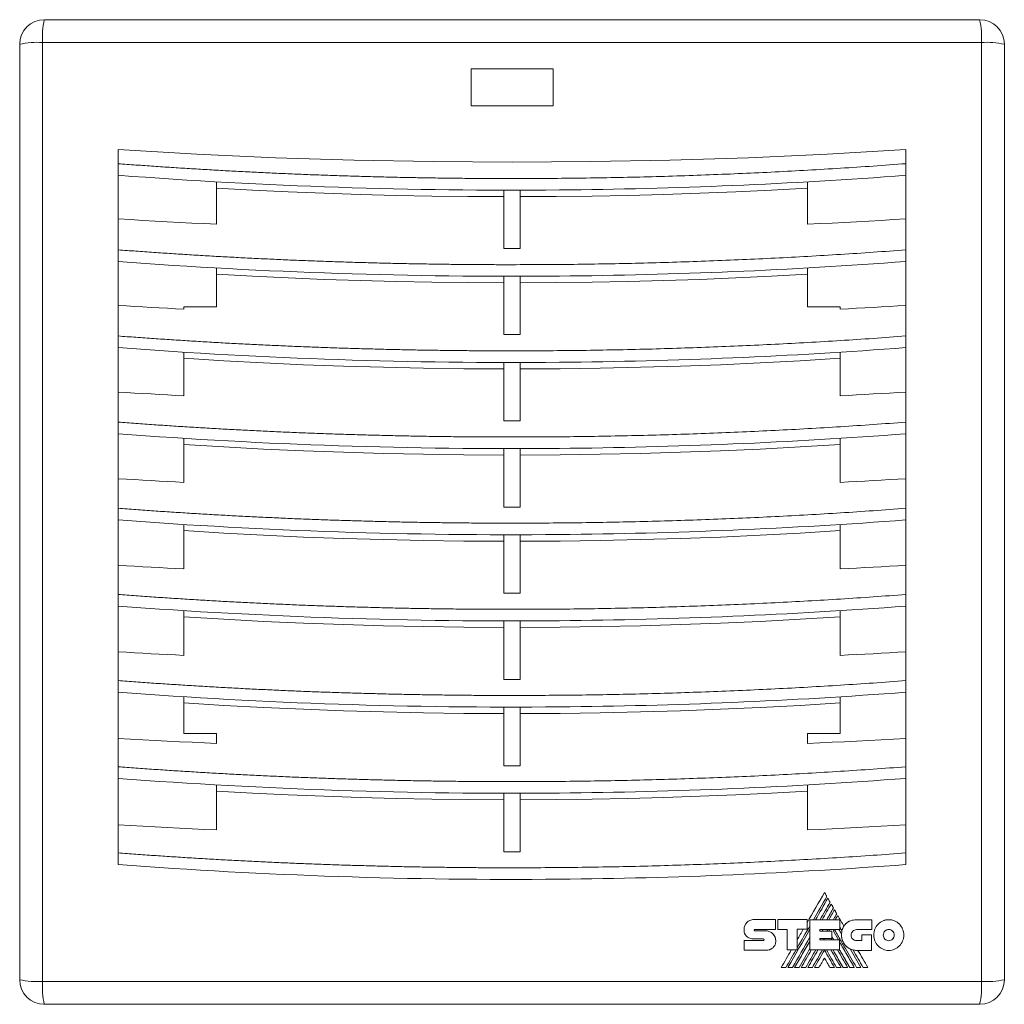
# Model space of a CAD drawing. Header units: millimetres. Extents: x 33 to 396, y 26 to 261.
# Tile 4 of 5: x 159 to 279, y 141 to 261. Entities that reach past the tile are written whole.
import ezdxf

# ---------------------------------------------------------------- set-up
doc = ezdxf.new("R2010")
doc.units = ezdxf.units.MM

msp = doc.modelspace()

# ---------------------------------------------------------------- linework, layer by layer
at = {"color": 7, "linetype": 'Continuous', "lineweight": 15}
for p, q in [((162.18, 260.57), (276.18, 260.57)), ((159.18, 143.57), (159.18, 257.57)), ((161.96, 257.78), (161.96, 143.35)), ((276.39, 257.78), (161.96, 257.78)), ((276.39, 143.35), (276.39, 257.78)), ((279.18, 257.57), (279.18, 143.57)), ((224.18, 254.57), (214.18, 254.57)), ((214.18, 254.57), (214.18, 250.07)), ((224.18, 250.07), (224.18, 254.57)), ((214.18, 250.07), (224.18, 250.07)), ((171.18, 244.73), (171.18, 243.02)), ((267.18, 244.73), (267.18, 243.02)), ((171.18, 243.02), (171.18, 241.6)), ((267.18, 243.02), (267.18, 241.6)), ((171.18, 241.6), (171.18, 234.2)), ((267.18, 234.2), (267.18, 241.6)), ((183.18, 235.64), (183.18, 240.81)), ((255.18, 240.81), (255.18, 235.64)), ((218.18, 232.7), (218.18, 239.79)), ((220.18, 239.79), (220.18, 232.7)), ((171.18, 234.2), (171.18, 232.52)), ((267.18, 234.2), (267.18, 232.52)), ((171.18, 232.52), (171.18, 231.1)), ((267.18, 232.52), (267.18, 231.1)), ((171.18, 231.1), (171.18, 223.67)), ((267.18, 223.67), (267.18, 231.1)), ((183.18, 225.57), (183.18, 230.31)), ((218.18, 222.19), (218.18, 229.29)), ((220.18, 229.29), (220.18, 222.19)), ((255.18, 230.31), (255.18, 225.57)), ((179.18, 225.57), (183.18, 225.57)), ((255.18, 225.57), (259.18, 225.57)), ((171.18, 223.67), (171.18, 222.02)), ((267.18, 223.67), (267.18, 222.02)), ((171.18, 222.02), (171.18, 220.6)), ((267.18, 222.02), (267.18, 220.6)), ((171.18, 220.6), (171.18, 213.14)), ((179.18, 214.73), (179.18, 220.05)), ((259.18, 220.05), (259.18, 214.73)), ((267.18, 213.14), (267.18, 220.6)), ((218.18, 211.68), (218.18, 218.79)), ((220.18, 218.79), (220.18, 211.68)), ((171.18, 213.14), (171.18, 211.52)), ((267.18, 213.14), (267.18, 211.52)), ((171.18, 211.52), (171.18, 210.1)), ((267.18, 211.52), (267.18, 210.1)), ((171.18, 210.1), (171.18, 202.62)), ((267.18, 202.62), (267.18, 210.1)), ((179.18, 204.18), (179.18, 209.55)), ((259.18, 209.55), (259.18, 204.18)), ((218.18, 201.17), (218.18, 208.29)), ((220.18, 208.29), (220.18, 201.17)), ((171.18, 202.62), (171.18, 201.02)), ((267.18, 202.62), (267.18, 201.02)), ((171.18, 201.02), (171.18, 199.6)), ((267.18, 201.02), (267.18, 199.6)), ((171.18, 199.6), (171.18, 192.09)), ((267.18, 192.09), (267.18, 199.6)), ((179.18, 193.64), (179.18, 199.05)), ((259.18, 199.05), (259.18, 193.64)), ((218.18, 190.67), (218.18, 197.79)), ((220.18, 197.79), (220.18, 190.67)), ((171.18, 192.09), (171.18, 190.52)), ((267.18, 192.09), (267.18, 190.52)), ((171.18, 190.52), (171.18, 189.1)), ((267.18, 190.52), (267.18, 189.1)), ((171.18, 189.1), (171.18, 181.56)), ((179.18, 183.09), (179.18, 188.55)), ((259.18, 188.55), (259.18, 183.09)), ((267.18, 181.56), (267.18, 189.1)), ((218.18, 180.16), (218.18, 187.29)), ((220.18, 187.29), (220.18, 180.16)), ((171.18, 181.56), (171.18, 180.02)), ((267.18, 181.56), (267.18, 180.02)), ((171.18, 180.02), (171.18, 178.6)), ((267.18, 180.02), (267.18, 178.6)), ((171.18, 178.6), (171.18, 171.04)), ((179.18, 173.57), (179.18, 178.05)), ((259.18, 178.05), (259.18, 173.57)), ((267.18, 171.04), (267.18, 178.6)), ((218.18, 169.65), (218.18, 176.79)), ((220.18, 176.79), (220.18, 169.65)), ((183.18, 173.57), (179.18, 173.57)), ((183.18, 172.36), (183.18, 173.57)), ((255.18, 173.57), (255.18, 172.36)), ((259.18, 173.57), (255.18, 173.57)), ((171.18, 171.04), (171.18, 169.52)), ((267.18, 171.04), (267.18, 169.52)), ((171.18, 169.52), (171.18, 168.1)), ((267.18, 169.52), (267.18, 168.1)), ((171.18, 168.1), (171.18, 160.51)), ((267.18, 160.51), (267.18, 168.1)), ((183.18, 161.82), (183.18, 167.31)), ((255.18, 167.31), (255.18, 161.82)), ((218.18, 159.14), (218.18, 166.29)), ((220.18, 166.29), (220.18, 159.14)), ((171.18, 160.51), (171.18, 159.02)), ((267.18, 160.51), (267.18, 159.02)), ((171.18, 159.02), (171.18, 157.6)), ((267.18, 159.02), (267.18, 157.6)), ((251.31, 150.89), (248.63, 150.89)), ((255.13, 150.89), (251.57, 150.89)), ((248.78, 149.7), (251.31, 149.7)), ((250.15, 149.51), (248.79, 149.51)), ((251.57, 149.7), (252.73, 149.7)), ((258.96, 148.41), (258.34, 149.48)), ((262.98, 149.04), (261.8, 149.04)), ((249.81, 148.33), (247.46, 148.33)), ((248.63, 148.53), (249.81, 148.53)), ((259.1, 147.2), (259.1, 148.41)), ((247.46, 147.15), (250.15, 147.15)), ((255.49, 147.2), (259.1, 147.2)), ((252.81, 145.07), (253.36, 145.07)), ((259.53, 145.07), (260.08, 145.07)), ((161.96, 143.35), (276.39, 143.35)), ((276.18, 140.57), (162.18, 140.57))]:
    msp.add_line(p, q, dxfattribs=at)
at = {"color": 7, "linetype": 'Continuous', "lineweight": 0}
for p, q in [((179.18, 225.28), (179.18, 225.57)), ((259.18, 225.57), (259.18, 225.28)), ((251.31, 149.7), (251.31, 150.89)), ((251.57, 150.89), (251.57, 149.7)), ((255.13, 149.71), (255.13, 150.89)), ((259.12, 150.88), (255.49, 150.88)), ((255.49, 150.88), (255.49, 147.2)), ((259.12, 149.69), (259.12, 150.88)), ((263.02, 150.87), (261.15, 150.87)), ((263.02, 149.67), (263.02, 150.87)), ((247.46, 149.69), (247.46, 149.69)), ((247.46, 149.69), (247.46, 149.69)), ((252.73, 149.7), (252.73, 147.2)), ((253.95, 147.2), (253.95, 149.71)), ((253.95, 149.71), (255.13, 149.71)), ((256.7, 149.69), (259.12, 149.69)), ((256.7, 149.49), (256.7, 149.69)), ((258.14, 149.49), (256.7, 149.49)), ((258.14, 148.59), (258.14, 149.49)), ((261.15, 149.67), (263.02, 149.67)), ((261.8, 149.04), (261.8, 148.33)), ((262.98, 147.14), (262.98, 149.04)), ((264.63, 149.49), (264.78, 149.6)), ((247.46, 148.33), (247.46, 147.15)), ((256.7, 148.41), (256.7, 148.59)), ((256.7, 148.59), (258.14, 148.59)), ((259.1, 148.41), (256.7, 148.41)), ((260.69, 148.53), (260.84, 148.42)), ((261.8, 148.33), (261.15, 148.33)), ((252.73, 147.2), (253.95, 147.2)), ((261.16, 147.14), (262.98, 147.14)), ((251.99, 145.07), (252.56, 145.07)), ((253.62, 145.07), (254.17, 145.07)), ((254.42, 145.07), (254.98, 145.07)), ((255.23, 145.07), (255.79, 145.07)), ((256.04, 145.07), (256.59, 145.07)), ((257.92, 145.07), (258.48, 145.07)), ((258.73, 145.07), (259.28, 145.07)), ((260.34, 145.07), (260.89, 145.07)), ((261.15, 145.07), (261.7, 145.07)), ((261.97, 145.07), (262.54, 145.07))]:
    msp.add_line(p, q, dxfattribs=at)
at = {"color": 7, "linetype": 'Continuous', "lineweight": 15, "flags": 128}
for points in [[(267.18, 244.73), (257.6, 244.18), (248, 243.75), (238.4, 243.45), (228.79, 243.27), (219.18, 243.2), (209.56, 243.27), (199.96, 243.45), (190.35, 243.75), (180.76, 244.18), (171.18, 244.73)], [(183.18, 235.64), (181.68, 235.71), (180.17, 235.78), (178.67, 235.86), (177.17, 235.94), (175.67, 236.03), (174.17, 236.11), (172.68, 236.21), (171.18, 236.3)], [(267.18, 236.3), (265.68, 236.21), (264.18, 236.11), (262.68, 236.03), (261.18, 235.94), (259.68, 235.86), (258.18, 235.78), (256.68, 235.71), (255.18, 235.64)], [(218.18, 232.7), (218.43, 232.7), (218.68, 232.7), (218.93, 232.7), (219.18, 232.7), (219.43, 232.7), (219.68, 232.7), (219.93, 232.7), (220.18, 232.7)], [(179.18, 225.28), (178.18, 225.34), (177.18, 225.39), (176.18, 225.44), (175.18, 225.5), (174.18, 225.56), (173.18, 225.62), (172.18, 225.68), (171.18, 225.74)], [(267.18, 225.74), (266.18, 225.68), (265.18, 225.62), (264.18, 225.56), (263.18, 225.5), (262.18, 225.44), (261.18, 225.39), (260.18, 225.34), (259.18, 225.28)], [(218.18, 222.19), (218.43, 222.19), (218.68, 222.19), (218.93, 222.19), (219.18, 222.19), (219.43, 222.19), (219.68, 222.19), (219.93, 222.19), (220.18, 222.19)], [(179.18, 214.73), (178.18, 214.78), (177.18, 214.84), (176.18, 214.89), (175.18, 214.95), (174.18, 215), (173.18, 215.06), (172.18, 215.12), (171.18, 215.18)], [(267.18, 215.18), (266.18, 215.12), (265.18, 215.06), (264.18, 215), (263.18, 214.95), (262.18, 214.89), (261.18, 214.84), (260.18, 214.78), (259.18, 214.73)], [(218.18, 211.68), (218.43, 211.68), (218.68, 211.68), (218.93, 211.68), (219.18, 211.68), (219.43, 211.68), (219.68, 211.68), (219.93, 211.68), (220.18, 211.68)], [(179.18, 204.18), (178.18, 204.24), (177.18, 204.29), (176.18, 204.34), (175.18, 204.4), (174.18, 204.45), (173.18, 204.51), (172.18, 204.57), (171.18, 204.63)], [(267.18, 204.63), (266.18, 204.57), (265.18, 204.51), (264.18, 204.45), (263.18, 204.4), (262.18, 204.34), (261.18, 204.29), (260.18, 204.24), (259.18, 204.18)], [(218.18, 201.17), (218.43, 201.17), (218.68, 201.17), (218.93, 201.17), (219.18, 201.17), (219.43, 201.17), (219.68, 201.17), (219.93, 201.17), (220.18, 201.17)], [(179.18, 193.64), (178.18, 193.69), (177.18, 193.74), (176.18, 193.79), (175.18, 193.85), (174.18, 193.9), (173.18, 193.96), (172.18, 194.02), (171.18, 194.08)], [(267.18, 194.08), (266.18, 194.02), (265.18, 193.96), (264.18, 193.9), (263.18, 193.85), (262.18, 193.79), (261.18, 193.74), (260.18, 193.69), (259.18, 193.64)], [(218.18, 190.67), (218.43, 190.67), (218.68, 190.67), (218.93, 190.67), (219.18, 190.67), (219.43, 190.67), (219.68, 190.67), (219.93, 190.67), (220.18, 190.67)], [(179.18, 183.09), (178.18, 183.14), (177.18, 183.19), (176.18, 183.24), (175.18, 183.3), (174.18, 183.35), (173.18, 183.41), (172.18, 183.47), (171.18, 183.52)], [(267.18, 183.52), (266.18, 183.47), (265.18, 183.41), (264.18, 183.35), (263.18, 183.3), (262.18, 183.24), (261.18, 183.19), (260.18, 183.14), (259.18, 183.09)], [(218.18, 180.16), (218.43, 180.16), (218.68, 180.16), (218.93, 180.16), (219.18, 180.16), (219.43, 180.16), (219.68, 180.16), (219.93, 180.16), (220.18, 180.16)], [(183.18, 172.36), (181.68, 172.43), (180.18, 172.5), (178.67, 172.57), (177.17, 172.65), (175.67, 172.72), (174.18, 172.81), (172.68, 172.89), (171.18, 172.97)], [(267.18, 172.97), (265.68, 172.89), (264.18, 172.81), (262.68, 172.72), (261.18, 172.65), (259.68, 172.57), (258.18, 172.5), (256.68, 172.43), (255.18, 172.36)], [(218.18, 169.65), (218.43, 169.65), (218.68, 169.65), (218.93, 169.65), (219.18, 169.65), (219.43, 169.65), (219.68, 169.65), (219.93, 169.65), (220.18, 169.65)], [(183.18, 161.82), (181.68, 161.89), (180.18, 161.96), (178.67, 162.03), (177.17, 162.1), (175.67, 162.18), (174.18, 162.26), (172.68, 162.34), (171.18, 162.43)], [(267.18, 162.43), (265.68, 162.34), (264.18, 162.26), (262.68, 162.18), (261.18, 162.1), (259.68, 162.03), (258.18, 161.96), (256.68, 161.89), (255.18, 161.82)], [(218.18, 159.14), (218.43, 159.14), (218.68, 159.14), (218.93, 159.14), (219.18, 159.14), (219.43, 159.14), (219.68, 159.14), (219.93, 159.14), (220.18, 159.14)], [(256.72, 150.88), (256.87, 151.14), (257.03, 151.41), (257.18, 151.68), (257.34, 151.94), (257.49, 152.21), (257.64, 152.48), (257.8, 152.74), (257.95, 153.01)], [(257.95, 153.01), (257.92, 153.07), (257.88, 153.13), (257.85, 153.19), (257.81, 153.25), (257.78, 153.31), (257.74, 153.37), (257.71, 153.43), (257.67, 153.49)], [(255.49, 149.71), (255.16, 149.13), (254.82, 148.55), (254.49, 147.97), (254.15, 147.39), (253.82, 146.81), (253.48, 146.23), (253.14, 145.65), (252.81, 145.07)], [(254.17, 145.07), (254.34, 145.35), (254.5, 145.64), (254.67, 145.92), (254.83, 146.21), (255, 146.49), (255.16, 146.78), (255.33, 147.07), (255.49, 147.35)], [(255.79, 145.07), (255.94, 145.33), (256.1, 145.6), (256.25, 145.86), (256.4, 146.13), (256.56, 146.4), (256.71, 146.66), (256.87, 146.93), (257.02, 147.2)], [(257.26, 147.18), (257.1, 146.91), (256.95, 146.65), (256.8, 146.39), (256.65, 146.12), (256.5, 145.86), (256.34, 145.59), (256.19, 145.33), (256.04, 145.07)], [(260.08, 145.07), (259.93, 145.33), (259.78, 145.6), (259.62, 145.86), (259.47, 146.13), (259.31, 146.4), (259.16, 146.66), (259, 146.93), (258.85, 147.2)], [(262.54, 145.07), (262.39, 145.33), (262.24, 145.58), (262.09, 145.84), (261.94, 146.1), (261.79, 146.36), (261.64, 146.62), (261.49, 146.88), (261.34, 147.14)]]:
    msp.add_lwpolyline(points, dxfattribs=at)
at = {"color": 7, "linetype": 'Continuous', "lineweight": 0, "flags": 128}
for points in [[(183.18, 240.05), (187.54, 239.81), (191.91, 239.6), (196.29, 239.42), (200.66, 239.28), (205.04, 239.16), (209.42, 239.08), (213.8, 239.02), (218.18, 239)], [(220.18, 239), (224.56, 239.02), (228.94, 239.08), (233.31, 239.16), (237.69, 239.28), (242.07, 239.42), (246.44, 239.6), (250.81, 239.81), (255.18, 240.05)], [(183.18, 229.55), (187.54, 229.31), (191.91, 229.1), (196.29, 228.92), (200.66, 228.78), (205.04, 228.66), (209.42, 228.58), (213.8, 228.52), (218.18, 228.5)], [(220.18, 228.5), (224.56, 228.52), (228.94, 228.58), (233.31, 228.66), (237.69, 228.78), (242.07, 228.92), (246.44, 229.1), (250.81, 229.31), (255.18, 229.55)], [(179.18, 219.3), (184.04, 219), (188.91, 218.74), (193.78, 218.52), (198.66, 218.34), (203.53, 218.2), (208.41, 218.1), (213.29, 218.03), (218.18, 218)], [(220.18, 218), (225.06, 218.03), (229.94, 218.1), (234.82, 218.2), (239.7, 218.34), (244.57, 218.52), (249.44, 218.74), (254.31, 219), (259.18, 219.3)], [(179.18, 208.8), (184.04, 208.5), (188.91, 208.24), (193.78, 208.02), (198.66, 207.84), (203.53, 207.7), (208.41, 207.6), (213.29, 207.53), (218.18, 207.5)], [(220.18, 207.5), (225.06, 207.53), (229.94, 207.6), (234.82, 207.7), (239.7, 207.84), (244.57, 208.02), (249.44, 208.24), (254.31, 208.5), (259.18, 208.8)], [(179.18, 198.3), (184.04, 198), (188.91, 197.74), (193.78, 197.52), (198.66, 197.34), (203.53, 197.2), (208.41, 197.1), (213.29, 197.03), (218.18, 197)], [(220.18, 197), (225.06, 197.03), (229.94, 197.1), (234.82, 197.2), (239.7, 197.34), (244.57, 197.52), (249.44, 197.74), (254.31, 198), (259.18, 198.3)], [(179.18, 187.8), (184.04, 187.5), (188.91, 187.24), (193.78, 187.02), (198.66, 186.84), (203.53, 186.7), (208.41, 186.6), (213.29, 186.53), (218.18, 186.5)], [(220.18, 186.5), (225.06, 186.53), (229.94, 186.6), (234.82, 186.7), (239.7, 186.84), (244.57, 187.02), (249.44, 187.24), (254.31, 187.5), (259.18, 187.8)], [(179.18, 177.3), (184.04, 177), (188.91, 176.74), (193.78, 176.52), (198.66, 176.34), (203.53, 176.2), (208.41, 176.1), (213.29, 176.03), (218.18, 176)], [(220.18, 176), (225.06, 176.03), (229.94, 176.1), (234.82, 176.2), (239.7, 176.34), (244.57, 176.52), (249.44, 176.74), (254.31, 177), (259.18, 177.3)], [(183.18, 166.55), (187.54, 166.31), (191.91, 166.1), (196.29, 165.92), (200.66, 165.78), (205.04, 165.66), (209.42, 165.58), (213.8, 165.52), (218.18, 165.5)], [(220.18, 165.5), (224.56, 165.52), (228.94, 165.58), (233.31, 165.66), (237.69, 165.78), (242.07, 165.92), (246.44, 166.1), (250.81, 166.31), (255.18, 166.55)], [(257.26, 154.2), (257, 153.74), (256.73, 153.28), (256.46, 152.81), (256.2, 152.35), (255.93, 151.89), (255.66, 151.43), (255.4, 150.97), (255.13, 150.51)], [(255.91, 150.88), (256.12, 151.23), (256.32, 151.59), (256.52, 151.94), (256.73, 152.29), (256.93, 152.65), (257.14, 153), (257.34, 153.36), (257.55, 153.71)], [(257.55, 153.71), (257.51, 153.77), (257.48, 153.83), (257.44, 153.89), (257.41, 153.95), (257.37, 154.02), (257.33, 154.08), (257.3, 154.14), (257.26, 154.2)], [(257.67, 153.49), (257.48, 153.16), (257.3, 152.84), (257.11, 152.51), (256.92, 152.18), (256.73, 151.86), (256.54, 151.53), (256.35, 151.2), (256.16, 150.88)], [(258.36, 152.31), (258.32, 152.37), (258.29, 152.43), (258.25, 152.49), (258.22, 152.55), (258.18, 152.61), (258.15, 152.67), (258.11, 152.73), (258.08, 152.79)], [(257.53, 150.88), (257.63, 151.06), (257.74, 151.24), (257.84, 151.41), (257.94, 151.59), (258.05, 151.77), (258.15, 151.95), (258.25, 152.13), (258.36, 152.31)], [(258.48, 152.09), (258.39, 151.94), (258.31, 151.79), (258.22, 151.64), (258.13, 151.49), (258.04, 151.33), (257.95, 151.18), (257.87, 151.03), (257.78, 150.88)], [(258.34, 150.88), (258.4, 150.97), (258.45, 151.06), (258.5, 151.15), (258.55, 151.24), (258.61, 151.33), (258.66, 151.42), (258.71, 151.51), (258.76, 151.6)], [(258.76, 151.6), (258.73, 151.66), (258.69, 151.72), (258.66, 151.79), (258.62, 151.85), (258.59, 151.91), (258.55, 151.97), (258.52, 152.03), (258.48, 152.09)], [(258.88, 151.39), (258.85, 151.33), (258.81, 151.26), (258.77, 151.2), (258.74, 151.13), (258.7, 151.07), (258.66, 151.01), (258.63, 150.94), (258.59, 150.88)], [(259.63, 150.1), (259.54, 150.26), (259.44, 150.42), (259.35, 150.58), (259.26, 150.74), (259.16, 150.91), (259.07, 151.07), (258.98, 151.23), (258.88, 151.39)], [(253.95, 147.47), (254.14, 147.81), (254.33, 148.14), (254.53, 148.48), (254.72, 148.81), (254.91, 149.15), (255.1, 149.48), (255.3, 149.82), (255.49, 150.15)], [(254.67, 149.71), (254.58, 149.55), (254.49, 149.39), (254.4, 149.24), (254.31, 149.08), (254.22, 148.93), (254.13, 148.77), (254.04, 148.61), (253.95, 148.46)], [(257.09, 149.69), (257.08, 149.66), (257.06, 149.64), (257.05, 149.61), (257.03, 149.59), (257.02, 149.57), (257.01, 149.54), (256.99, 149.52), (256.98, 149.49)], [(257.54, 149.49), (257.56, 149.52), (257.57, 149.54), (257.58, 149.57), (257.6, 149.59), (257.61, 149.61), (257.63, 149.64), (257.64, 149.66), (257.65, 149.69)], [(257.9, 149.69), (257.89, 149.66), (257.87, 149.64), (257.86, 149.61), (257.84, 149.59), (257.83, 149.57), (257.82, 149.54), (257.8, 149.52), (257.79, 149.49)], [(258.34, 149.48), (258.36, 149.5), (258.37, 149.53), (258.39, 149.55), (258.41, 149.58), (258.42, 149.61), (258.44, 149.63), (258.45, 149.66), (258.47, 149.69)], [(259.34, 149.14), (259.3, 149.21), (259.26, 149.28), (259.22, 149.35), (259.18, 149.41), (259.15, 149.48), (259.11, 149.55), (259.07, 149.62), (259.03, 149.69)], [(253.36, 145.07), (253.63, 145.53), (253.9, 145.99), (254.16, 146.45), (254.43, 146.91), (254.69, 147.37), (254.96, 147.83), (255.23, 148.29), (255.49, 148.75)], [(257.27, 148.59), (257.25, 148.57), (257.24, 148.55), (257.23, 148.52), (257.22, 148.5), (257.2, 148.48), (257.19, 148.46), (257.18, 148.43), (257.16, 148.41)], [(258.15, 148.41), (258.13, 148.43), (258.12, 148.46), (258.11, 148.48), (258.1, 148.5), (258.08, 148.52), (258.07, 148.55), (258.06, 148.57), (258.04, 148.59)], [(253.22, 147.2), (253.06, 146.93), (252.91, 146.66), (252.76, 146.4), (252.6, 146.13), (252.45, 145.86), (252.29, 145.6), (252.14, 145.33), (251.99, 145.07)], [(252.56, 145.07), (252.71, 145.33), (252.86, 145.6), (253.02, 145.86), (253.17, 146.13), (253.32, 146.4), (253.48, 146.66), (253.63, 146.93), (253.79, 147.2)], [(255.65, 147.2), (255.5, 146.93), (255.34, 146.66), (255.19, 146.4), (255.04, 146.13), (254.88, 145.86), (254.73, 145.6), (254.58, 145.33), (254.42, 145.07)], [(254.98, 145.07), (255.13, 145.33), (255.29, 145.6), (255.44, 145.86), (255.59, 146.13), (255.75, 146.4), (255.9, 146.66), (256.06, 146.93), (256.21, 147.2)], [(256.46, 147.2), (256.31, 146.93), (256.15, 146.66), (256, 146.4), (255.85, 146.13), (255.69, 145.86), (255.54, 145.6), (255.39, 145.33), (255.23, 145.07)], [(258.48, 145.07), (258.32, 145.33), (258.17, 145.59), (258.02, 145.86), (257.87, 146.12), (257.71, 146.39), (257.56, 146.65), (257.41, 146.91), (257.26, 147.18)], [(257.49, 147.2), (257.65, 146.93), (257.8, 146.66), (257.96, 146.4), (258.11, 146.13), (258.27, 145.86), (258.42, 145.6), (258.57, 145.33), (258.73, 145.07)], [(259.28, 145.07), (259.13, 145.33), (258.97, 145.6), (258.82, 145.86), (258.66, 146.13), (258.51, 146.4), (258.35, 146.66), (258.2, 146.93), (258.05, 147.2)], [(261.7, 145.07), (261.54, 145.35), (261.37, 145.63), (261.21, 145.91), (261.05, 146.19), (260.89, 146.47), (260.73, 146.75), (260.57, 147.03), (260.4, 147.31)], [(256.59, 145.07), (256.67, 145.21), (256.76, 145.35), (256.84, 145.5), (256.92, 145.64), (257.01, 145.78), (257.09, 145.93), (257.17, 146.07), (257.26, 146.21)], [(257.26, 146.21), (257.34, 146.07), (257.42, 145.93), (257.51, 145.78), (257.59, 145.64), (257.67, 145.5), (257.75, 145.35), (257.84, 145.21), (257.92, 145.07)]]:
    msp.add_lwpolyline(points, dxfattribs=at)
at = {"color": 7, "linetype": 'Continuous', "lineweight": 15}
for centre, radius, start, end in [((162.18, 257.57), 3, 90, 180), ((171.59, 258.44), 9.65, 167.272, 183.9187), ((266.76, 258.44), 9.65, 356.0814, 12.7278), ((276.18, 257.57), 3, 0, 90), ((161.3, 248.16), 9.65, 86.0813, 102.728), ((277.05, 248.16), 9.65, 77.272, 93.9187), ((161.3, 152.98), 9.65, 257.2722, 273.9186), ((162.18, 143.57), 3, 180, 270), ((171.59, 142.69), 9.65, 176.0813, 192.728), ((276.18, 143.57), 3, 270, 0), ((266.76, 142.69), 9.65, 347.2721, 3.9186), ((277.05, 152.98), 9.65, 266.0814, 282.7279)]:
    msp.add_arc(centre, radius, start, end, dxfattribs=at)
for points, knots in [([(171.18, 243.02), (171.9, 242.96), (173.35, 242.86), (175.52, 242.7), (177.69, 242.56), (179.86, 242.42), (182.04, 242.29), (184.22, 242.16), (186.39, 242.05), (188.57, 241.94), (190.75, 241.84), (192.93, 241.74), (195.11, 241.66), (197.29, 241.58), (199.48, 241.51), (201.66, 241.45), (203.85, 241.39), (206.04, 241.34), (208.22, 241.3), (210.41, 241.27), (212.6, 241.24), (214.79, 241.22), (216.99, 241.21), (219.79, 241.21), (223.2, 241.22), (227.22, 241.25), (231.23, 241.32), (235.24, 241.4), (239.25, 241.52), (243.25, 241.66), (247.25, 241.82), (251.24, 242.01), (255.23, 242.22), (259.22, 242.46), (263.2, 242.72), (265.85, 242.92), (267.18, 243.02)], [0, 0, 0, 0, 0.0226894, 0.045379, 0.0680694, 0.090761, 0.1134544, 0.1361502, 0.1588489, 0.181551, 0.2042571, 0.2269677, 0.2496834, 0.2724046, 0.2951319, 0.3178659, 0.3406071, 0.3633561, 0.3861133, 0.4088792, 0.4316546, 0.4544398, 0.4772353, 0.5000419, 0.5418465, 0.5836144, 0.6253489, 0.6670533, 0.7087308, 0.7503848, 0.7920186, 0.8336355, 0.8752387, 0.9168317, 0.9584177, 1, 1, 1, 1]), ([(171.18, 241.6), (189.02, 240.25), (221.12, 239.19), (253.16, 240.54), (267.18, 241.6)], [0, 0, 0, 0, 0.56, 1, 1, 1, 1]), ([(171.18, 232.52), (171.9, 232.46), (173.35, 232.36), (175.52, 232.2), (177.69, 232.06), (179.86, 231.92), (182.04, 231.79), (184.22, 231.66), (186.39, 231.55), (188.57, 231.44), (190.75, 231.34), (192.93, 231.24), (195.11, 231.16), (197.29, 231.08), (199.48, 231.01), (201.66, 230.95), (203.85, 230.89), (206.04, 230.84), (208.22, 230.8), (210.41, 230.77), (212.6, 230.74), (214.79, 230.72), (216.99, 230.71), (219.79, 230.71), (223.2, 230.72), (227.22, 230.75), (231.23, 230.82), (235.24, 230.9), (239.25, 231.02), (243.25, 231.16), (247.25, 231.32), (251.24, 231.51), (255.23, 231.72), (259.22, 231.96), (263.2, 232.22), (265.85, 232.42), (267.18, 232.52)], [0, 0, 0, 0, 0.022689, 0.045379, 0.068069, 0.090761, 0.113454, 0.13615, 0.158849, 0.181551, 0.204257, 0.226968, 0.249683, 0.272405, 0.295132, 0.317866, 0.340607, 0.363356, 0.386113, 0.408879, 0.431655, 0.45444, 0.477235, 0.500042, 0.541846, 0.583614, 0.625349, 0.667053, 0.708731, 0.750385, 0.792019, 0.833635, 0.875239, 0.916832, 0.958418, 1, 1, 1, 1]), ([(171.18, 231.1), (189.02, 229.75), (221.12, 228.69), (253.16, 230.04), (267.18, 231.1)], [0, 0, 0, 0, 0.56, 1, 1, 1, 1]), ([(171.18, 222.02), (171.9, 221.96), (173.35, 221.86), (175.52, 221.7), (177.69, 221.56), (179.86, 221.42), (182.04, 221.29), (184.22, 221.16), (186.39, 221.05), (188.57, 220.94), (190.75, 220.84), (192.93, 220.74), (195.11, 220.66), (197.29, 220.58), (199.48, 220.51), (201.66, 220.45), (203.85, 220.39), (206.04, 220.34), (208.22, 220.3), (210.41, 220.27), (212.6, 220.24), (214.79, 220.22), (216.99, 220.21), (219.79, 220.21), (223.2, 220.22), (227.22, 220.25), (231.23, 220.32), (235.24, 220.4), (239.25, 220.52), (243.25, 220.66), (247.25, 220.82), (251.24, 221.01), (255.23, 221.22), (259.22, 221.46), (263.2, 221.72), (265.85, 221.92), (267.18, 222.02)], [0, 0, 0, 0, 0.022689, 0.045379, 0.068069, 0.090761, 0.113454, 0.13615, 0.158849, 0.181551, 0.204257, 0.226968, 0.249683, 0.272405, 0.295132, 0.317866, 0.340607, 0.363356, 0.386113, 0.408879, 0.431655, 0.45444, 0.477235, 0.500042, 0.541846, 0.583614, 0.625349, 0.667053, 0.708731, 0.750385, 0.792019, 0.833635, 0.875239, 0.916832, 0.958418, 1, 1, 1, 1]), ([(171.18, 220.6), (189.02, 219.25), (221.12, 218.19), (253.16, 219.54), (267.18, 220.6)], [0, 0, 0, 0, 0.56, 1, 1, 1, 1]), ([(171.18, 211.52), (171.9, 211.46), (173.35, 211.36), (175.52, 211.2), (177.69, 211.06), (179.86, 210.92), (182.04, 210.79), (184.22, 210.66), (186.39, 210.55), (188.57, 210.44), (190.75, 210.34), (192.93, 210.24), (195.11, 210.16), (197.29, 210.08), (199.48, 210.01), (201.66, 209.95), (203.85, 209.89), (206.04, 209.84), (208.22, 209.8), (210.41, 209.77), (212.6, 209.74), (214.79, 209.72), (216.99, 209.71), (219.79, 209.71), (223.2, 209.72), (227.22, 209.75), (231.23, 209.82), (235.24, 209.9), (239.25, 210.02), (243.25, 210.16), (247.25, 210.32), (251.24, 210.51), (255.23, 210.72), (259.22, 210.96), (263.2, 211.22), (265.85, 211.42), (267.18, 211.52)], [0, 0, 0, 0, 0.022689, 0.045379, 0.068069, 0.090761, 0.113454, 0.13615, 0.158849, 0.181551, 0.204257, 0.226968, 0.249683, 0.272405, 0.295132, 0.317866, 0.340607, 0.363356, 0.386113, 0.408879, 0.431655, 0.45444, 0.477235, 0.500042, 0.541846, 0.583614, 0.625349, 0.667053, 0.708731, 0.750385, 0.792019, 0.833635, 0.875239, 0.916832, 0.958418, 1, 1, 1, 1]), ([(171.18, 210.1), (189.02, 208.75), (221.12, 207.69), (253.16, 209.04), (267.18, 210.1)], [0, 0, 0, 0, 0.56, 1, 1, 1, 1]), ([(171.18, 201.02), (171.9, 200.96), (173.35, 200.86), (175.52, 200.7), (177.69, 200.56), (179.86, 200.42), (182.04, 200.29), (184.22, 200.16), (186.39, 200.05), (188.57, 199.94), (190.75, 199.84), (192.93, 199.74), (195.11, 199.66), (197.29, 199.58), (199.48, 199.51), (201.66, 199.45), (203.85, 199.39), (206.04, 199.34), (208.22, 199.3), (210.41, 199.27), (212.6, 199.24), (214.79, 199.22), (216.99, 199.21), (219.79, 199.21), (223.2, 199.22), (227.22, 199.25), (231.23, 199.32), (235.24, 199.4), (239.25, 199.52), (243.25, 199.66), (247.25, 199.82), (251.24, 200.01), (255.23, 200.22), (259.22, 200.46), (263.2, 200.72), (265.85, 200.92), (267.18, 201.02)], [0, 0, 0, 0, 0.022689, 0.045379, 0.068069, 0.090761, 0.113454, 0.13615, 0.158849, 0.181551, 0.204257, 0.226968, 0.249683, 0.272405, 0.295132, 0.317866, 0.340607, 0.363356, 0.386113, 0.408879, 0.431655, 0.45444, 0.477235, 0.500042, 0.541846, 0.583614, 0.625349, 0.667053, 0.708731, 0.750385, 0.792019, 0.833635, 0.875239, 0.916832, 0.958418, 1, 1, 1, 1]), ([(171.18, 199.6), (189.02, 198.25), (221.12, 197.19), (253.16, 198.54), (267.18, 199.6)], [0, 0, 0, 0, 0.56, 1, 1, 1, 1]), ([(171.18, 190.52), (171.9, 190.46), (173.35, 190.36), (175.52, 190.2), (177.69, 190.06), (179.86, 189.92), (182.04, 189.79), (184.22, 189.66), (186.39, 189.55), (188.57, 189.44), (190.75, 189.34), (192.93, 189.24), (195.11, 189.16), (197.29, 189.08), (199.48, 189.01), (201.66, 188.95), (203.85, 188.89), (206.04, 188.84), (208.22, 188.8), (210.41, 188.77), (212.6, 188.74), (214.79, 188.72), (216.99, 188.71), (219.79, 188.71), (223.2, 188.72), (227.22, 188.75), (231.23, 188.82), (235.24, 188.9), (239.25, 189.02), (243.25, 189.16), (247.25, 189.32), (251.24, 189.51), (255.23, 189.72), (259.22, 189.96), (263.2, 190.22), (265.85, 190.42), (267.18, 190.52)], [0, 0, 0, 0, 0.0226894, 0.045379, 0.0680694, 0.090761, 0.1134544, 0.1361502, 0.1588489, 0.181551, 0.2042571, 0.2269677, 0.2496834, 0.2724046, 0.2951319, 0.3178659, 0.3406071, 0.3633561, 0.3861133, 0.4088792, 0.4316546, 0.4544398, 0.4772353, 0.5000419, 0.5418465, 0.5836144, 0.6253489, 0.6670533, 0.7087308, 0.7503848, 0.7920186, 0.8336355, 0.8752387, 0.9168317, 0.9584177, 1, 1, 1, 1]), ([(171.18, 189.1), (189.02, 187.75), (221.12, 186.69), (253.16, 188.04), (267.18, 189.1)], [0, 0, 0, 0, 0.56, 1, 1, 1, 1]), ([(171.18, 180.02), (171.9, 179.96), (173.35, 179.86), (175.52, 179.7), (177.69, 179.56), (179.86, 179.42), (182.04, 179.29), (184.22, 179.16), (186.39, 179.05), (188.57, 178.94), (190.75, 178.84), (192.93, 178.74), (195.11, 178.66), (197.29, 178.58), (199.48, 178.51), (201.66, 178.45), (203.85, 178.39), (206.04, 178.34), (208.22, 178.3), (210.41, 178.27), (212.6, 178.24), (214.79, 178.22), (216.99, 178.21), (219.79, 178.21), (223.2, 178.22), (227.22, 178.25), (231.23, 178.32), (235.24, 178.4), (239.25, 178.52), (243.25, 178.66), (247.25, 178.82), (251.24, 179.01), (255.23, 179.22), (259.22, 179.46), (263.2, 179.72), (265.85, 179.92), (267.18, 180.02)], [0, 0, 0, 0, 0.022689, 0.045379, 0.068069, 0.090761, 0.113454, 0.13615, 0.158849, 0.181551, 0.204257, 0.226968, 0.249683, 0.272405, 0.295132, 0.317866, 0.340607, 0.363356, 0.386113, 0.408879, 0.431655, 0.45444, 0.477235, 0.500042, 0.541846, 0.583614, 0.625349, 0.667053, 0.708731, 0.750385, 0.792019, 0.833635, 0.875239, 0.916832, 0.958418, 1, 1, 1, 1]), ([(171.18, 178.6), (189.02, 177.25), (221.12, 176.19), (253.16, 177.54), (267.18, 178.6)], [0, 0, 0, 0, 0.56, 1, 1, 1, 1]), ([(171.18, 169.52), (171.9, 169.46), (173.35, 169.36), (175.52, 169.2), (177.69, 169.06), (179.86, 168.92), (182.04, 168.79), (184.22, 168.66), (186.39, 168.55), (188.57, 168.44), (190.75, 168.34), (192.93, 168.24), (195.11, 168.16), (197.29, 168.08), (199.48, 168.01), (201.66, 167.95), (203.85, 167.89), (206.04, 167.84), (208.22, 167.8), (210.41, 167.77), (212.6, 167.74), (214.79, 167.72), (216.99, 167.71), (219.79, 167.71), (223.2, 167.72), (227.22, 167.75), (231.23, 167.82), (235.24, 167.9), (239.25, 168.02), (243.25, 168.16), (247.25, 168.32), (251.24, 168.51), (255.23, 168.72), (259.22, 168.96), (263.2, 169.22), (265.85, 169.42), (267.18, 169.52)], [0, 0, 0, 0, 0.022689, 0.045379, 0.068069, 0.090761, 0.113454, 0.13615, 0.158849, 0.181551, 0.204257, 0.226968, 0.249683, 0.272405, 0.295132, 0.317866, 0.340607, 0.363356, 0.386113, 0.408879, 0.431655, 0.45444, 0.477235, 0.500042, 0.541846, 0.583614, 0.625349, 0.667053, 0.708731, 0.750385, 0.792019, 0.833635, 0.875239, 0.916832, 0.958418, 1, 1, 1, 1]), ([(171.18, 168.1), (189.02, 166.75), (221.12, 165.69), (253.16, 167.04), (267.18, 168.1)], [0, 0, 0, 0, 0.56, 1, 1, 1, 1]), ([(171.18, 159.02), (171.9, 158.96), (173.35, 158.86), (175.52, 158.7), (177.69, 158.56), (179.86, 158.42), (182.04, 158.29), (184.22, 158.16), (186.39, 158.05), (188.57, 157.94), (190.75, 157.84), (192.93, 157.74), (195.11, 157.66), (197.29, 157.58), (199.48, 157.51), (201.66, 157.45), (203.85, 157.39), (206.04, 157.34), (208.22, 157.3), (210.41, 157.27), (212.6, 157.24), (214.79, 157.22), (216.99, 157.21), (219.79, 157.21), (223.2, 157.22), (227.22, 157.25), (231.23, 157.32), (235.24, 157.4), (239.25, 157.52), (243.25, 157.66), (247.25, 157.82), (251.24, 158.01), (255.23, 158.22), (259.22, 158.46), (263.2, 158.72), (265.85, 158.92), (267.18, 159.02)], [0, 0, 0, 0, 0.022689, 0.045379, 0.068069, 0.090761, 0.113454, 0.13615, 0.158849, 0.181551, 0.204257, 0.226968, 0.249683, 0.272405, 0.295132, 0.317866, 0.340607, 0.363356, 0.386113, 0.408879, 0.431655, 0.45444, 0.477235, 0.500042, 0.541846, 0.583614, 0.625349, 0.667053, 0.708731, 0.750385, 0.792019, 0.833635, 0.875239, 0.916832, 0.958418, 1, 1, 1, 1]), ([(171.18, 157.6), (189.02, 156.25), (221.12, 155.19), (253.16, 156.54), (267.18, 157.6)], [0, 0, 0, 0, 0.56, 1, 1, 1, 1]), ([(248.63, 150.89), (248.47, 150.89), (248.32, 150.86), (248.04, 150.74), (247.91, 150.65), (247.8, 150.54)], [0, 0, 0, 0, 0.5, 0.5, 1, 1, 1, 1]), ([(259.84, 150.36), (259.82, 150.34), (259.8, 150.32), (259.78, 150.3), (259.76, 150.28), (259.74, 150.26), (259.73, 150.24), (259.69, 150.19), (259.66, 150.15), (259.63, 150.1)], [0, 0, 0, 0, 0.0000849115, 0.0000849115, 0.0000849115, 0.0001698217, 0.0001698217, 0.0001698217, 0.0003385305, 0.0003385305, 0.0003385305, 0.0003385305]), ([(263.81, 150.33), (263.63, 150.16), (263.5, 149.95), (263.36, 149.61), (263.33, 149.49), (263.28, 149.25), (263.27, 149.13), (263.27, 149)], [0, 0, 0, 0, 0.5, 0.5, 0.75, 0.75, 1, 1, 1, 1]), ([(266.39, 150.33), (266.22, 150.51), (266.02, 150.64), (265.58, 150.83), (265.34, 150.88), (265.1, 150.88)], [0, 0, 0, 0, 0.5, 0.5, 1, 1, 1, 1]), ([(261.15, 145.07), (260.7, 145.84), (260.25, 146.61), (259.58, 147.76), (259.36, 148.15), (258.92, 148.92), (258.67, 149.29), (258.47, 149.69)], [0, 0, 0, 0, 0.5, 0.5, 0.75, 0.75, 0.998471, 0.998471, 0.998471, 0.998471]), ([(260.51, 149), (260.51, 149.09), (260.52, 149.18), (260.59, 149.34), (260.63, 149.41), (260.7, 149.48)], [0, 0, 0, 0, 0.5, 0.5, 1, 1, 1, 1]), ([(266.39, 147.68), (266.56, 147.86), (266.7, 148.07), (266.83, 148.4), (266.87, 148.52), (266.91, 148.76), (266.92, 148.88), (266.92, 149)], [0, 0, 0, 0, 0.5, 0.5, 0.75, 0.75, 1, 1, 1, 1]), ([(255.49, 148.31), (255.18, 147.77), (254.56, 146.69), (253.93, 145.61), (253.62, 145.07)], [0, 0, 0, 0, 0.498152, 1, 1, 1, 1]), ([(263.81, 147.68), (263.97, 147.51), (264.17, 147.37), (264.62, 147.18), (264.85, 147.13), (265.1, 147.13)], [0, 0, 0, 0, 0.5, 0.5, 1, 1, 1, 1]), ([(264.63, 148.52), (264.69, 148.45), (264.76, 148.4), (264.92, 148.33), (265.01, 148.32), (265.1, 148.32)], [0, 0, 0, 0, 0.5, 0.5, 1, 1, 1, 1]), ([(250.15, 147.15), (250.3, 147.15), (250.45, 147.17), (250.74, 147.28), (250.87, 147.37), (250.99, 147.47)], [0, 0, 0, 0, 0.5, 0.5, 1, 1, 1, 1])]:
    msp.add_open_spline(points, degree=3, knots=knots, dxfattribs=at)
at = {"color": 7, "linetype": 'Continuous', "lineweight": 0}
for points, knots in [([(258.08, 152.79), (257.89, 152.47), (257.52, 151.84), (257.16, 151.2), (256.97, 150.88)], [0, 0, 0, 0, 0.499296, 1, 1, 1, 1]), ([(258.08, 152.79), (257.89, 152.47), (257.52, 151.84), (257.16, 151.2), (256.97, 150.88)], [0, 0, 0, 0, 0.499225, 1, 1, 1, 1]), ([(259.84, 150.36), (259.92, 150.45), (260.02, 150.53), (260.22, 150.66), (260.33, 150.71), (260.67, 150.83), (260.91, 150.87), (261.15, 150.87)], [0, 0, 0, 0, 0.25, 0.25, 0.5, 0.5, 1, 1, 1, 1]), ([(261.15, 150.87), (260.91, 150.87), (260.67, 150.83), (260.22, 150.67), (260.01, 150.54), (259.84, 150.36)], [0, 0, 0, 0, 0.5, 0.5, 1, 1, 1, 1]), ([(263.81, 150.33), (263.97, 150.51), (264.17, 150.64), (264.62, 150.83), (264.85, 150.88), (265.1, 150.88)], [0, 0, 0, 0, 0.5, 0.5, 1, 1, 1, 1]), ([(265.1, 150.88), (264.85, 150.88), (264.62, 150.84), (264.17, 150.64), (263.97, 150.51), (263.81, 150.33)], [0, 0, 0, 0, 0.5, 0.5, 1, 1, 1, 1]), ([(266.39, 150.33), (266.56, 150.15), (266.7, 149.95), (266.83, 149.61), (266.87, 149.49), (266.91, 149.25), (266.92, 149.13), (266.92, 149)], [0, 0, 0, 0, 0.5, 0.5, 0.75, 0.75, 1, 1, 1, 1]), ([(266.92, 149), (266.92, 149.25), (266.88, 149.49), (266.69, 149.95), (266.56, 150.15), (266.39, 150.33)], [0, 0, 0, 0, 0.5, 0.5, 1, 1, 1, 1]), ([(247.77, 148.86), (247.71, 148.91), (247.66, 148.97), (247.58, 149.1), (247.55, 149.17), (247.47, 149.38), (247.45, 149.54), (247.46, 149.69)], [0, 0, 0, 0, 0.25, 0.25, 0.5, 0.5, 1, 1, 1, 1]), ([(247.46, 149.69), (247.45, 149.54), (247.47, 149.39), (247.58, 149.1), (247.66, 148.97), (247.77, 148.86)], [0, 0, 0, 0, 0.5, 0.5, 1, 1, 1, 1]), ([(248.63, 148.53), (248.47, 148.53), (248.32, 148.56), (248.02, 148.66), (247.88, 148.75), (247.77, 148.86)], [0, 0, 0, 0, 0.5, 0.5, 1, 1, 1, 1]), ([(247.77, 148.86), (247.88, 148.75), (248.02, 148.66), (248.31, 148.56), (248.47, 148.53), (248.63, 148.53)], [0, 0, 0, 0, 0.5, 0.5, 1, 1, 1, 1]), ([(248.71, 149.59), (248.71, 149.6), (248.71, 149.61), (248.71, 149.62), (248.71, 149.62), (248.72, 149.63), (248.72, 149.64), (248.72, 149.65), (248.73, 149.66), (248.74, 149.67)], [0, 0, 0, 0, 0.00002251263, 0.00002251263, 0.00002251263, 0.00004388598, 0.00004388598, 0.00004388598, 0.00008323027, 0.00008323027, 0.00008323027, 0.00008323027]), ([(248.74, 149.54), (248.73, 149.54), (248.73, 149.54), (248.73, 149.55), (248.72, 149.56), (248.72, 149.57), (248.71, 149.57), (248.71, 149.58), (248.71, 149.59), (248.71, 149.59)], [0, 0, 0, 0, 0.00001619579, 0.00001619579, 0.00001619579, 0.00004548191, 0.00004548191, 0.00004548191, 0.00006563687, 0.00006563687, 0.00006563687, 0.00006563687]), ([(248.74, 149.67), (248.74, 149.68), (248.75, 149.68), (248.75, 149.69), (248.76, 149.69), (248.76, 149.69), (248.77, 149.69), (248.77, 149.7), (248.78, 149.7), (248.78, 149.7)], [0, 0, 0, 0, 0.00002320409, 0.00002320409, 0.00002320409, 0.00003647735, 0.00003647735, 0.00003647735, 0.00005434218, 0.00005434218, 0.00005434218, 0.00005434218]), ([(248.79, 149.51), (248.78, 149.51), (248.77, 149.51), (248.76, 149.52), (248.75, 149.52), (248.75, 149.53), (248.74, 149.53), (248.74, 149.53), (248.74, 149.53), (248.74, 149.54)], [0, 0, 0, 0, 0.00002849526, 0.00002849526, 0.00002849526, 0.00005247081, 0.00005247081, 0.00005247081, 0.00005971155, 0.00005971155, 0.00005971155, 0.00005971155]), ([(250.15, 149.51), (250.31, 149.51), (250.46, 149.48), (250.74, 149.35), (250.87, 149.26), (250.98, 149.15)], [0, 0, 0, 0, 0.5, 0.5, 1, 1, 1, 1]), ([(250.98, 149.15), (250.87, 149.26), (250.74, 149.35), (250.46, 149.48), (250.31, 149.51), (250.15, 149.51)], [0, 0, 0, 0, 0.5, 0.5, 1, 1, 1, 1]), ([(251.32, 148.28), (251.32, 148.44), (251.29, 148.6), (251.18, 148.9), (251.09, 149.03), (250.98, 149.15)], [0, 0, 0, 0, 0.5, 0.5, 1, 1, 1, 1]), ([(258.4, 148.41), (258.38, 148.44), (258.3, 148.6), (258.21, 148.75), (258.14, 148.87)], [0, 0, 0, 0, 0.208689, 1, 1, 1, 1]), ([(259.39, 149.51), (259.38, 149.53), (259.34, 149.6), (259.26, 149.73), (259.18, 149.87), (259.14, 149.95), (259.12, 149.97)], [0, 0, 0, 0, 0.12083, 0.48225, 0.843645, 1, 1, 1, 1]), ([(259.39, 149.51), (259.35, 149.59), (259.26, 149.74), (259.17, 149.89), (259.12, 149.97)], [0, 0, 0, 0, 0.48208, 1, 1, 1, 1]), ([(259.34, 149.14), (259.33, 149.01), (259.33, 148.89), (259.36, 148.63), (259.39, 148.51), (259.47, 148.27), (259.52, 148.15), (259.65, 147.93), (259.73, 147.83), (259.98, 147.55), (260.19, 147.4), (260.54, 147.25), (260.66, 147.21), (260.91, 147.15), (261.04, 147.14), (261.16, 147.14)], [0, 0, 0, 0, 0.125, 0.125, 0.25, 0.25, 0.375, 0.375, 0.5, 0.5, 0.75, 0.75, 0.875, 0.875, 1, 1, 1, 1]), ([(260.4, 147.31), (260.23, 147.38), (260.07, 147.49), (259.79, 147.74), (259.68, 147.89), (259.49, 148.22), (259.42, 148.39), (259.34, 148.76), (259.33, 148.95), (259.34, 149.14)], [0, 0, 0, 0, 0.25, 0.25, 0.5, 0.5, 0.75, 0.75, 1, 1, 1, 1]), ([(259.39, 149.52), (259.39, 149.48), (259.38, 149.45), (259.38, 149.42), (259.37, 149.39), (259.36, 149.36), (259.36, 149.32), (259.35, 149.26), (259.35, 149.2), (259.34, 149.14)], [0, 0, 0, 0, 0.0000970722, 0.0000970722, 0.0000970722, 0.0001941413, 0.0001941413, 0.0001941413, 0.0003801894, 0.0003801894, 0.0003801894, 0.0003801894]), ([(260.7, 149.48), (260.76, 149.54), (260.83, 149.59), (260.98, 149.65), (261.07, 149.67), (261.15, 149.67)], [0, 0, 0, 0, 0.5, 0.5, 1, 1, 1, 1]), ([(263.81, 147.68), (263.63, 147.86), (263.5, 148.06), (263.36, 148.4), (263.33, 148.52), (263.28, 148.76), (263.27, 148.88), (263.27, 149)], [0, 0, 0, 0, 0.5, 0.5, 0.75, 0.75, 1, 1, 1, 1]), ([(263.27, 149), (263.27, 148.76), (263.32, 148.52), (263.5, 148.06), (263.63, 147.86), (263.81, 147.68)], [0, 0, 0, 0, 0.5, 0.5, 1, 1, 1, 1]), ([(264.43, 149), (264.43, 149.09), (264.45, 149.18), (264.52, 149.35), (264.56, 149.43), (264.63, 149.49)], [0, 0, 0, 0, 0.5, 0.5, 1, 1, 1, 1]), ([(264.43, 149), (264.43, 148.91), (264.45, 148.83), (264.52, 148.66), (264.56, 148.58), (264.63, 148.52)], [0, 0, 0, 0, 0.5, 0.5, 1, 1, 1, 1]), ([(265.1, 149.69), (265.01, 149.69), (264.92, 149.67), (264.76, 149.61), (264.69, 149.56), (264.63, 149.49)], [0, 0, 0, 0, 0.5, 0.5, 1, 1, 1, 1]), ([(265.57, 149.49), (265.51, 149.55), (265.43, 149.6), (265.27, 149.67), (265.18, 149.69), (265.1, 149.69)], [0, 0, 0, 0, 0.5, 0.5, 1, 1, 1, 1]), ([(265.1, 149.69), (265.18, 149.69), (265.27, 149.67), (265.43, 149.6), (265.51, 149.55), (265.57, 149.49)], [0, 0, 0, 0, 0.5, 0.5, 1, 1, 1, 1]), ([(265.76, 149), (265.76, 149.09), (265.75, 149.18), (265.68, 149.35), (265.63, 149.43), (265.57, 149.49)], [0, 0, 0, 0, 0.5, 0.5, 1, 1, 1, 1]), ([(265.76, 149), (265.76, 148.91), (265.75, 148.83), (265.68, 148.66), (265.63, 148.58), (265.57, 148.52)], [0, 0, 0, 0, 0.5, 0.5, 1, 1, 1, 1]), ([(249.81, 148.53), (249.82, 148.53), (249.82, 148.52), (249.83, 148.52), (249.84, 148.52), (249.84, 148.52), (249.85, 148.51), (249.85, 148.51), (249.86, 148.5), (249.86, 148.5)], [0, 0, 0, 0, 0.00001978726, 0.00001978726, 0.00001978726, 0.00003937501, 0.00003937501, 0.00003937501, 0.0000618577, 0.0000618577, 0.0000618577, 0.0000618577]), ([(249.87, 148.35), (249.86, 148.34), (249.85, 148.34), (249.84, 148.33), (249.83, 148.33), (249.83, 148.33), (249.82, 148.33), (249.81, 148.33), (249.81, 148.33), (249.81, 148.33)], [0, 0, 0, 0, 0.0000291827, 0.0000291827, 0.0000291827, 0.00005626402, 0.00005626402, 0.00005626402, 0.00006344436, 0.00006344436, 0.00006344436, 0.00006344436]), ([(249.86, 148.5), (249.87, 148.49), (249.87, 148.49), (249.88, 148.48), (249.88, 148.47), (249.88, 148.47), (249.89, 148.46), (249.89, 148.45), (249.89, 148.43), (249.89, 148.42)], [0, 0, 0, 0, 0.00002362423, 0.00002362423, 0.00002362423, 0.00004508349, 0.00004508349, 0.00004508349, 0.0000866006, 0.0000866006, 0.0000866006, 0.0000866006]), ([(249.89, 148.42), (249.89, 148.41), (249.89, 148.41), (249.89, 148.4), (249.89, 148.39), (249.88, 148.38), (249.88, 148.37), (249.88, 148.36), (249.87, 148.36), (249.87, 148.35)], [0, 0, 0, 0, 0.00001875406, 0.00001875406, 0.00001875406, 0.00005304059, 0.00005304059, 0.00005304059, 0.00007411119, 0.00007411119, 0.00007411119, 0.00007411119]), ([(251.32, 148.28), (251.32, 148.13), (251.3, 147.98), (251.18, 147.71), (251.09, 147.58), (250.99, 147.47)], [0, 0, 0, 0, 0.5, 0.5, 1, 1, 1, 1]), ([(250.99, 147.47), (251.09, 147.58), (251.18, 147.7), (251.3, 147.98), (251.32, 148.13), (251.32, 148.28)], [0, 0, 0, 0, 0.5, 0.5, 1, 1, 1, 1]), ([(260.89, 145.07), (260.59, 145.59), (260, 146.62), (259.4, 147.65), (259.1, 148.16)], [0, 0, 0, 0, 0.506456, 1, 1, 1, 1]), ([(260.89, 145.07), (260.59, 145.59), (260, 146.62), (259.4, 147.65), (259.1, 148.16)], [0, 0, 0, 0, 0.506456, 1, 1, 1, 1]), ([(261.15, 148.33), (261.07, 148.33), (260.98, 148.35), (260.83, 148.42), (260.75, 148.47), (260.69, 148.53)], [0, 0, 0, 0, 0.5, 0.5, 1, 1, 1, 1]), ([(265.1, 148.32), (265.18, 148.32), (265.27, 148.33), (265.43, 148.4), (265.51, 148.45), (265.57, 148.52)], [0, 0, 0, 0, 0.5, 0.5, 1, 1, 1, 1]), ([(266.39, 147.68), (266.22, 147.51), (266.02, 147.37), (265.58, 147.18), (265.34, 147.13), (265.1, 147.13)], [0, 0, 0, 0, 0.5, 0.5, 1, 1, 1, 1]), ([(265.1, 147.13), (265.34, 147.13), (265.57, 147.18), (266.02, 147.37), (266.22, 147.51), (266.39, 147.68)], [0, 0, 0, 0, 0.5, 0.5, 1, 1, 1, 1]), ([(259.53, 145.07), (259.22, 145.6), (258.81, 146.31), (258.4, 147.02), (258.3, 147.2)], [0, 0, 0, 0, 0.759147, 1, 1, 1, 1]), ([(259.53, 145.07), (259.22, 145.6), (258.81, 146.31), (258.4, 147.02), (258.3, 147.2)], [0, 0, 0, 0, 0.759146, 1, 1, 1, 1]), ([(260.34, 145.07), (260.26, 145.2), (260.07, 145.52), (259.69, 146.18), (259.35, 146.76), (259.13, 147.14), (259.1, 147.2)], [0, 0, 0, 0, 0.184434, 0.461085, 0.922169, 1, 1, 1, 1]), ([(260.34, 145.07), (260.29, 145.15), (260.2, 145.31), (260.01, 145.64), (259.77, 146.05), (259.48, 146.54), (259.26, 146.92), (259.13, 147.14), (259.1, 147.2)], [0, 0, 0, 0, 0.11527, 0.230541, 0.461086, 0.691633, 0.922179, 1, 1, 1, 1])]:
    msp.add_open_spline(points, degree=3, knots=knots, dxfattribs=at)
at = {"color": 7, "linetype": 'Continuous', "lineweight": 15}
for points in [[(247.8, 150.54), (247.58, 150.31), (247.46, 150.01), (247.46, 149.69)], [(261.97, 145.07), (261.56, 145.77), (261.15, 146.48), (260.74, 147.19)]]:
    msp.add_open_spline(points, degree=3, dxfattribs=at)
at = {"color": 7, "linetype": 'Continuous', "lineweight": 0}
for points in [[(259.63, 150.1), (259.52, 149.92), (259.44, 149.72), (259.39, 149.52)], [(259.39, 149.52), (259.44, 149.72), (259.52, 149.92), (259.63, 150.1)], [(250.98, 149.15), (251.2, 148.92), (251.32, 148.6), (251.32, 148.28)], [(259.39, 149.51), (259.39, 149.51), (259.39, 149.51), (259.39, 149.52)], [(260.51, 149), (260.51, 148.83), (260.57, 148.65), (260.69, 148.53)], [(260.69, 148.53), (260.57, 148.65), (260.51, 148.83), (260.51, 149)], [(264.63, 149.49), (264.5, 149.36), (264.43, 149.18), (264.43, 149)], [(264.63, 148.52), (264.5, 148.65), (264.43, 148.82), (264.43, 149)], [(265.57, 149.49), (265.69, 149.36), (265.76, 149.18), (265.76, 149)], [(265.57, 148.52), (265.69, 148.65), (265.76, 148.82), (265.76, 149)], [(260.74, 147.19), (260.63, 147.22), (260.51, 147.26), (260.4, 147.31)], [(261.16, 147.14), (261.02, 147.14), (260.88, 147.16), (260.74, 147.19)]]:
    msp.add_open_spline(points, degree=3, dxfattribs=at)

doc.saveas('drawing.dxf')
